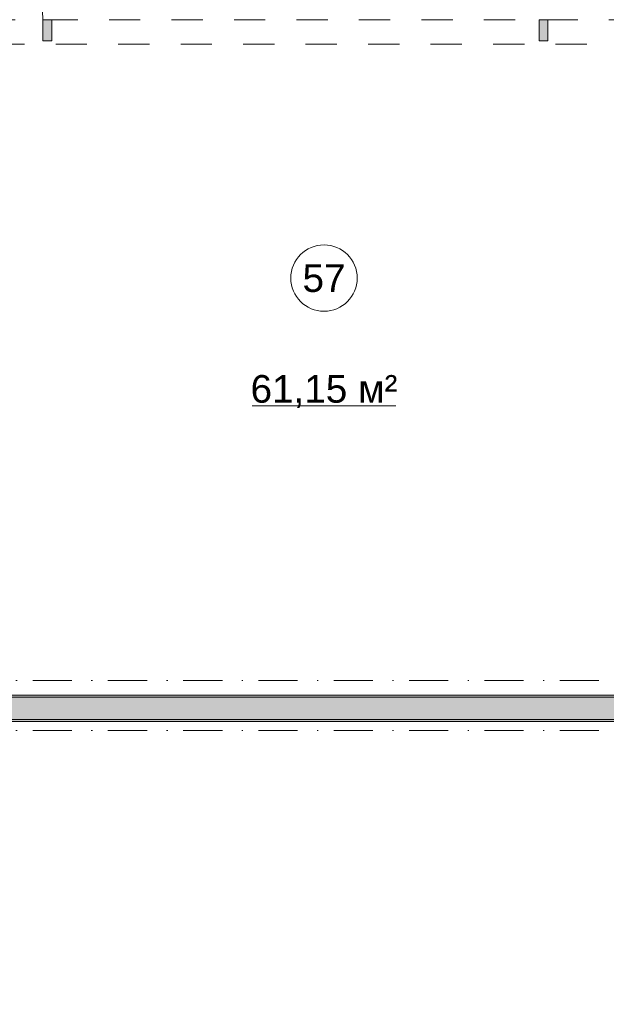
# Model space of a CAD drawing. Header units: millimetres. Extents: x 0 to 1184, y 0 to 836.
# Tile 9 of 66: x 267 to 320, y 425 to 514. Entities that reach past the tile are written whole.
import ezdxf
from ezdxf.xclip import XClip

# ---------------------------------------------------------------- set-up
doc = ezdxf.new("R2010")
doc.units = ezdxf.units.MM
doc.header["$MEASUREMENT"] = 0
doc.header["$XCLIPFRAME"] = 0
doc.linetypes.add('Штриховая', pattern=[5.644444, 2.822222, -2.822222])
doc.linetypes.add('Штрихпунктирная', pattern=[6.702778, 3.527778, -1.763889, 0, -1.411111])
for name, color, linetype in [('Конструктив - Навесные Стены', 7, 'Continuous'), ('Конструктив - Стены Блок 200 нов', 7, 'Continuous'), ('Элемент Модели - Зона', 7, 'Continuous'), ('Элемент Модели - Оси', 7, 'Continuous')]:
    doc.layers.add(name, color=color, linetype=linetype)
doc.styles.add('СГЕНЕРИР_СТИЛЬ_3', font='txt')

# ---------------------------------------------------------------- blocks, each defined once
blk = doc.blocks.new('Чертеж_4_4', base_point=(-278.479, 89.564))
at = {"layer": 'Конструктив - Навесные Стены', "linetype": 'Continuous', "lineweight": 0, "true_color": 0x000000}
for points in [[(270.325, 511.864), (270.325, 513.764), (269.525, 513.764), (269.525, 511.864)], [(315.146, 511.864), (315.146, 513.764), (314.346, 513.764), (314.346, 511.864)]]:
    blk.add_hatch(color=18, dxfattribs=at).paths.add_polyline_path(points)
at = {"layer": 'Конструктив - Стены Блок 200 нов', "linetype": 'Continuous', "lineweight": 0, "true_color": 0x000000}
for points in [[(240.723, 452.564), (421.319, 452.564), (421.319, 452.764), (240.723, 452.764)], [(264.521, 452.564), (264.521, 450.564), (348.521, 450.564), (348.521, 452.564)], [(264.521, 450.364), (348.521, 450.364), (348.521, 450.564), (264.521, 450.564)]]:
    blk.add_hatch(color=18, dxfattribs=at).paths.add_polyline_path(points)
at = {"layer": 'Конструктив - Навесные Стены', "color": 7, "linetype": 'Continuous', "lineweight": 15}
for p, q in [((270.325, 513.764), (269.525, 513.764)), ((269.525, 513.764), (269.525, 511.864)), ((270.325, 513.764), (270.325, 511.864)), ((315.146, 513.764), (314.346, 513.764)), ((314.346, 513.764), (314.346, 511.864)), ((315.146, 513.764), (315.146, 511.864)), ((270.325, 511.864), (269.525, 511.864)), ((315.146, 511.864), (314.346, 511.864))]:
    blk.add_line(p, q, dxfattribs=at)
at = {"layer": 'Конструктив - Стены Блок 200 нов', "color": 251, "linetype": 'Continuous', "lineweight": 20, "true_color": 0x575757}
for p, q in [((348.521, 452.564), (264.521, 452.564)), ((264.521, 450.564), (348.521, 450.564))]:
    blk.add_line(p, q, dxfattribs=at)
at = {"layer": 'Конструктив - Стены Блок 200 нов', "color": 251, "linetype": 'Continuous', "lineweight": 20, "true_color": 0x575757, "flags": 128}
for points in [[(421.319, 452.764), (240.723, 452.764)], [(264.521, 450.364), (348.521, 450.364)]]:
    blk.add_lwpolyline(points, dxfattribs=at)
at = {"layer": 'Элемент Модели - Зона', "color": 7, "linetype": 'Continuous', "lineweight": 15}
for p, q in [((269.525, 513.714), (269.525, 513.514)), ((269.525, 513.514), (269.525, 513.714)), ((288.41, 478.903), (301.416, 478.903))]:
    blk.add_line(p, q, dxfattribs=at)
at = {"layer": 'Элемент Модели - Зона', "color": 7, "linetype": 'Штриховая', "lineweight": 15, "flags": 128}
for points in [[(83.021, 539.138), (82.621, 539.138), (82.621, 452.764), (140.324, 452.764), (140.324, 480.98), (172.947, 513.615), (173.088, 513.474), (173.088, 513.764), (354.521, 513.764), (354.521, 513.564), (495.519, 513.564), (495.519, 513.764), (862.335, 513.764), (894.689, 481.329), (894.722, 477.983), (894.722, 452.614), (895.121, 452.614), (895.121, 432.564), (892.721, 432.564), (892.721, 446.564), (888.521, 446.564), (888.521, 450.564), (804.521, 450.564), (804.521, 446.564), (798.521, 446.564), (798.521, 450.564), (714.721, 450.564), (714.721, 359.264), (798.521, 359.264), (798.521, 366.064), (804.521, 366.064), (804.521, 354.164), (845.321, 354.164), (845.321, 363.264), (846.521, 363.264), (846.521, 301.365), (892.721, 301.365), (892.721, 352.064), (888.021, 352.064), (888.021, 367.064), (892.721, 367.064), (892.721, 417.564), (895.121, 417.564), (895.121, 291.065), (892.721, 291.065), (892.721, 298.965), (714.721, 298.965), (714.721, 236.065), (892.721, 236.065), (892.721, 266.565), (888.522, 266.565), (888.522, 272.82), (892.721, 272.82), (892.721, 276.065), (895.121, 276.065), (895.121, 272.765), (930.021, 272.765), (930.021, 461.615), (923.91, 461.615), (923.91, 539.564), (978.521, 539.564), (978.521, 542.564), (984.521, 542.564), (984.521, 539.564), (1131.771, 539.564), (1131.771, 540.564), (1122.771, 540.564), (1122.771, 564.564), (1048.521, 564.564), (1048.521, 626.364), (1026.821, 626.364), (1026.821, 632.564), (1013.35, 632.564), (984.521, 632.564), (984.521, 626.564), (978.521, 626.564), (978.521, 631.689), (969.519, 631.689), (894.521, 631.689), (894.521, 626.564), (888.521, 626.564), (888.521, 631.689), (804.521, 631.689), (804.521, 626.564), (798.521, 626.564), (798.521, 631.689), (714.521, 631.689), (714.521, 626.564), (708.521, 626.564), (708.521, 631.689), (628.021, 631.689), (628.021, 626.564), (622.021, 626.564), (621.021, 626.564), (621.021, 575.892), (496.022, 575.892), (496.022, 627.564), (496.022, 706.464), (496.122, 706.464), (496.122, 768.064), (468.721, 768.064), (468.721, 686.864), (461.167, 686.864), (461.167, 631.684), (444.522, 631.684), (444.522, 626.564), (438.522, 626.564), (438.522, 631.684), (354.521, 631.684), (354.521, 626.564), (348.521, 626.564), (348.521, 631.684), (331.772, 631.684), (331.772, 554.564), (331.772, 539.564), (264.521, 539.564), (264.521, 536.564), (258.521, 536.564), (258.521, 539.564), (174.521, 539.564), (174.521, 536.564), (168.521, 536.564), (168.521, 539.564), (89.021, 539.564), (89.021, 536.564), (83.021, 536.564)], [(344.521, 452.764), (344.521, 511.564), (240.523, 511.564), (240.523, 452.764)], [(83.021, 364.939), (82.621, 364.939), (82.621, 272.564), (174.521, 272.564), (399.569, 272.564), (399.569, 320.394), (438.381, 359.205), (438.522, 359.064), (438.722, 359.064), (438.722, 359.264), (438.322, 359.264), (438.322, 359.901), (399.569, 398.655), (399.569, 426.459), (378.069, 426.459), (378.069, 450.364), (354.521, 450.364), (354.521, 446.564), (348.521, 446.564), (348.521, 450.364), (264.521, 450.364), (264.521, 446.564), (263.969, 446.564), (263.969, 435.544), (228.342, 399.917), (174.521, 399.917), (174.521, 366.064), (174.521, 364.939), (174.521, 360.064), (168.521, 360.064), (168.521, 364.939), (89.021, 364.939), (89.021, 360.064), (83.021, 360.064)]]:
    blk.add_lwpolyline(points, close=True, dxfattribs=at)
at = {"layer": 'Элемент Модели - Зона', "color": 7, "linetype": 'Continuous', "lineweight": 15, "flags": 128}
blk.add_lwpolyline([(297.913, 490.439, 1), (291.913, 490.439, 1)], format="xyb", close=True, dxfattribs=at)
at = {"layer": 'Элемент Модели - Зона', "color": 7, "linetype": 'Continuous', "lineweight": 15}
blk.add_arc((260.423, 513.714), 9.101, 0, 90, dxfattribs=at)
at = {"layer": 'Элемент Модели - Оси', "color": 7, "linetype": 'Штрихпунктирная', "lineweight": 15}
for p, q in [((71.316, 454.064), (1182.021, 454.064)), ((71.316, 449.564), (1182.021, 449.564))]:
    blk.add_line(p, q, dxfattribs=at)
at = {"layer": 'Элемент Модели - Зона', "color": 7, "linetype": 'Continuous', "lineweight": 15, "char_height": 2.5, "attachment_point": 5, "style": 'СГЕНЕРИР_СТИЛЬ_3'}
for s, insert in [('\\A1;{\\pqc;\\fArial|b0|i0|c204|p38;57}', (294.913, 490.419)), ('\\A1;{\\pqc;\\fArial|b0|i0|c204|p38;61,15 м²}', (294.913, 480.197))]:
    blk.add_mtext(s, dxfattribs=dict(at, insert=insert))

msp = doc.modelspace()

# ---------------------------------------------------------------- block references
at = {"color": 161, "linetype": 'Continuous', "lineweight": 40, "true_color": 0x83aefe}
ref = msp.add_blockref('Чертеж_4_4', (-278.479, 89.564), dxfattribs=at)
XClip(ref).set_block_clipping_path([(71.3162990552, 166.9277917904), (1182.0208577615, 831.3911731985)])

doc.saveas('drawing.dxf')
